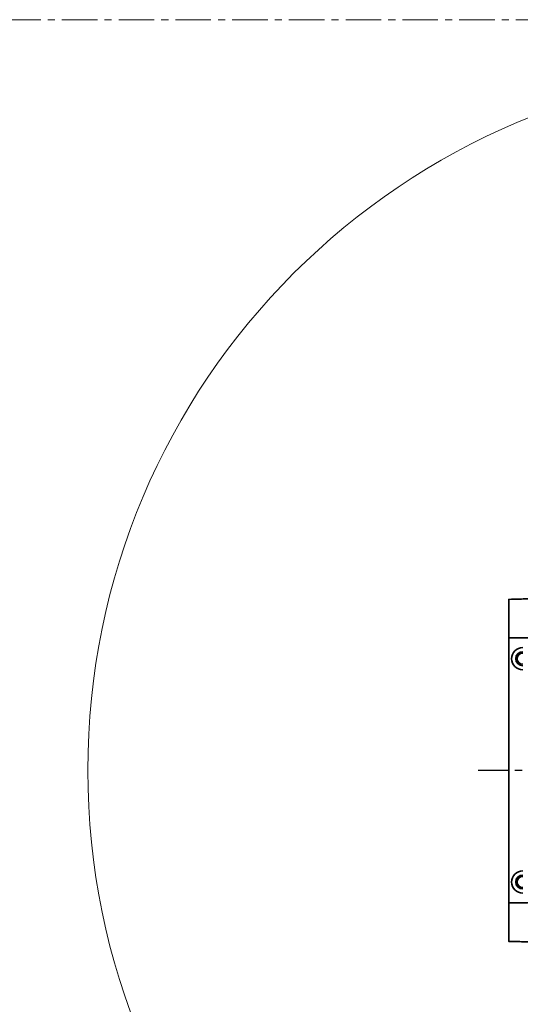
# Model space of a CAD drawing. Header units: millimetres. Extents: x -10540 to 6039, y -7467 to 6433.
# Tile 4 of 177: x -6107 to -5390, y -2669 to -1258. Entities that reach past the tile are written whole.
import ezdxf

# ---------------------------------------------------------------- set-up
doc = ezdxf.new("R2010")
doc.units = ezdxf.units.MM
doc.header["$LTSCALE"] = 8
doc.linetypes.add('CENTER', pattern=[10.16, 6.35, -1.27, 1.27, -1.27])
doc.layers.add('2细线层', color=4, linetype='Continuous', lineweight=13)
doc.layers.add('细实线层', color=7, linetype='Continuous')

msp = doc.modelspace()

# ---------------------------------------------------------------- linework, layer by layer
at = {"color": 7, "linetype": 'Continuous', "lineweight": 35}
for p, q in [((-5406.2, -2088.3), (-5402.1, -2088.1)), ((-5406.2, -2523.3), (-5406.2, -2143.3)), ((-5406.2, -2143.3), (-5396.2, -2143.3)), ((-5396.2, -2523.3), (-5406.2, -2523.3)), ((-5404.5, -2578.3), (-5406.2, -2578.3))]:
    msp.add_line(p, q, dxfattribs=at)
for centre, radius in [((-5386.2, -2173.3), 16), ((-5386.2, -2173.3), 10), ((-5386.2, -2173.3), 8), ((-5386.2, -2493.3), 16), ((-5386.2, -2493.3), 10), ((-5386.2, -2493.3), 8)]:
    msp.add_arc(centre, radius, 90, 270, dxfattribs=at)
for points, knots in [([(-5364.5, -2086.3), (-5365, -2086.3), (-5366, -2086.4), (-5367.5, -2086.6), (-5369.4, -2086.8), (-5371.5, -2087), (-5373.9, -2087.1), (-5376.3, -2087.3), (-5379, -2087.4), (-5382.2, -2087.5), (-5385.9, -2087.7), (-5390.1, -2087.9), (-5394, -2087.9), (-5397.4, -2088), (-5400, -2088), (-5401.6, -2088.1), (-5402.3, -2088.1)], [0, 0, 0, 0, 0.05485, 0.116543, 0.174499, 0.229007, 0.283145, 0.341302, 0.403946, 0.471159, 0.568114, 0.67052, 0.764837, 0.852373, 0.934114, 1, 1, 1, 1]), ([(-5406.2, -2088.3), (-5406.2, -2088.3), (-5406.2, -2088.3), (-5406.2, -2088.3), (-5406.2, -2088.3), (-5406.2, -2088.5), (-5406.2, -2088.8), (-5406.2, -2089.2), (-5406.2, -2089.8), (-5406.2, -2090.5), (-5406.2, -2091.5), (-5406.2, -2092.7), (-5406.2, -2094.3), (-5406.2, -2096.4), (-5406.2, -2099.1), (-5406.2, -2102.8), (-5406.2, -2107.6), (-5406.2, -2113), (-5406.2, -2117.9), (-5406.2, -2122.1), (-5406.2, -2126.2), (-5406.2, -2130.1), (-5406.2, -2133.6), (-5406.2, -2136.8), (-5406.2, -2139.4), (-5406.2, -2141.5), (-5406.2, -2142.7), (-5406.2, -2143.3)], [0, 0, 0, 0, 0.014024, 0.032734, 0.055966, 0.087074, 0.122814, 0.157839, 0.192208, 0.230333, 0.267661, 0.308161, 0.347768, 0.402448, 0.457108, 0.511568, 0.592123, 0.670595, 0.720612, 0.769185, 0.816422, 0.858245, 0.896964, 0.932621, 0.960518, 0.983089, 1, 1, 1, 1]), ([(-5396.2, -2143.3), (-5392.6, -2143.3), (-5385.4, -2143.3), (-5374.5, -2143.7), (-5363.8, -2144.3), (-5353.4, -2145), (-5343.4, -2145.9), (-5333.5, -2146.9), (-5326.8, -2147.7), (-5323.4, -2148.1)], [0, 0, 0, 0, 0.1464, 0.29626, 0.447878, 0.589304, 0.723264, 0.860153, 1, 1, 1, 1]), ([(-5406.2, -2578.3), (-5406.2, -2578.3), (-5406.2, -2578.3), (-5406.2, -2578.3), (-5406.2, -2578.2), (-5406.2, -2578), (-5406.2, -2577.8), (-5406.2, -2577.3), (-5406.2, -2576.7), (-5406.2, -2575.7), (-5406.2, -2574.3), (-5406.2, -2572.1), (-5406.2, -2569), (-5406.2, -2564.9), (-5406.2, -2560.8), (-5406.2, -2556.9), (-5406.2, -2553.2), (-5406.2, -2549.7), (-5406.2, -2546.5), (-5406.2, -2543.3), (-5406.2, -2540), (-5406.2, -2536.5), (-5406.2, -2532.9), (-5406.2, -2529.8), (-5406.2, -2527.1), (-5406.2, -2525.1), (-5406.2, -2523.8), (-5406.2, -2523.3)], [0, 0, 0, 0, 0.014108, 0.033292, 0.057347, 0.087065, 0.122794, 0.157821, 0.192205, 0.242836, 0.294741, 0.347745, 0.429646, 0.511454, 0.565255, 0.618156, 0.670578, 0.708027, 0.745948, 0.780892, 0.816425, 0.858257, 0.896976, 0.93262, 0.959136, 0.982922, 1, 1, 1, 1]), ([(-5329.1, -2519.1), (-5330.9, -2519.3), (-5336.4, -2519.9), (-5345.8, -2520.9), (-5357.6, -2521.9), (-5370, -2522.6), (-5382.9, -2523.2), (-5391.7, -2523.2), (-5396.2, -2523.3)], [0, 0, 0, 0, 0.079047, 0.247844, 0.420666, 0.607919, 0.801457, 1, 1, 1, 1]), ([(-5404.8, -2578.3), (-5403.8, -2578.4), (-5401.5, -2578.4), (-5398.2, -2578.5), (-5394.4, -2578.6), (-5390.2, -2578.7), (-5385.9, -2578.9), (-5382.2, -2579), (-5379, -2579.2), (-5376.3, -2579.3), (-5373.9, -2579.4), (-5371.5, -2579.5), (-5369.4, -2579.7), (-5367.5, -2579.9), (-5366, -2580.1), (-5365, -2580.2), (-5364.5, -2580.3)], [0, 0, 0, 0, 0.081155, 0.172477, 0.266043, 0.361357, 0.459608, 0.551833, 0.615766, 0.675353, 0.730672, 0.782168, 0.834016, 0.889144, 0.947827, 1, 1, 1, 1])]:
    msp.add_open_spline(points, degree=3, knots=knots, dxfattribs=at)
at = {"layer": '2细线层', "color": 2, "linetype": 'CENTER'}
msp.add_line((-7996.9, -1257.6), (-2005.4, -1257.6), dxfattribs=at)
at = {"layer": '2细线层', "color": 4, "linetype": 'ByBlock'}
msp.add_circle((-5001.2, -2333.3), 1008, dxfattribs=at)
at = {"layer": '细实线层', "color": 4, "linetype": 'CENTER'}
msp.add_line((-5001.2, -2333.3), (-5450.1, -2333.3), dxfattribs=at)

doc.saveas('drawing.dxf')
